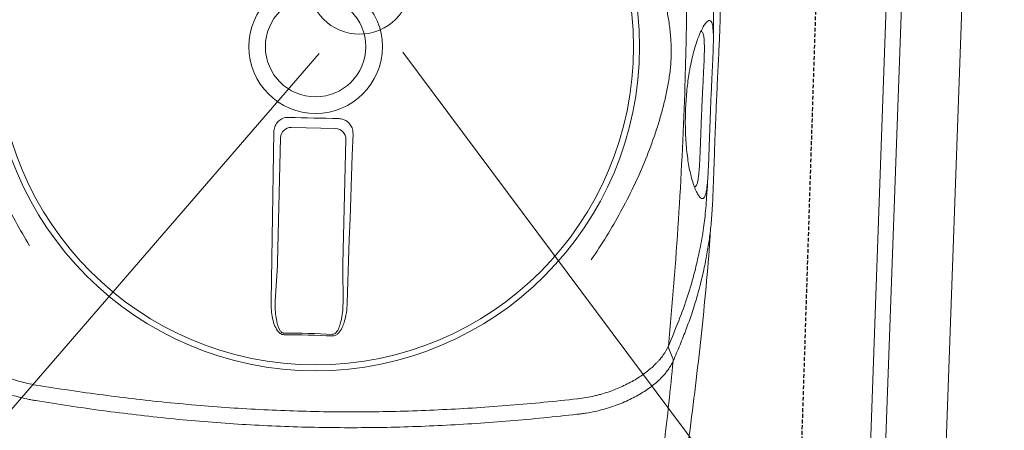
# Model space of a CAD drawing. Header units: millimetres. Extents: x 256680 to 410391, y -77299 to -22623.
# Tile 62 of 202: x 304661 to 304986, y -26513 to -26377. Entities that reach past the tile are written whole.
import ezdxf

# ---------------------------------------------------------------- set-up
doc = ezdxf.new("R2010")
doc.units = ezdxf.units.MM
doc.header["$LTSCALE"] = 2.5
doc.linetypes.add('11aa1PB-bd$0$11aa1PB-af$0$TRATTEGGIATA', pattern=[0.75, 0.5, -0.25])
for name, color, linetype, lineweight in [('CKD Equipments', 252, 'Continuous', 0), ('HATCH LIGHT', 250, 'Continuous', 0), ('K Equipment', 30, 'Continuous', 9)]:
    doc.layers.add(name, color=color, linetype=linetype, lineweight=lineweight)
doc.layers.add('FAINTEQUIP', color=253, linetype='Continuous')

# ---------------------------------------------------------------- blocks, each defined once
blk = doc.blocks.new('H-WASH')
at = {"layer": 'CKD Equipments', "color": 4}
for p, q in [((20, -40), (20, 0)), ((-1.154, -19.688), (-13.719, -35.313)), ((1.603, -19.539), (14.288, -35.313))]:
    blk.add_line(p, q, dxfattribs=at)
for points in [[(-13.5, -38), (13.5, -38, 0.414214), (18, -33.5), (18, -16.5, 0.414214), (13.5, -12), (-13.5, -12, 0.414214), (-18, -16.5), (-18, -33.5, 0.414214)], [(-13.5, -37.5), (13.5, -37.5, 0.414214), (17.5, -33.5), (17.5, -16.5, 0.414214), (13.5, -12.5), (-13.5, -12.5, 0.414214), (-17.5, -16.5), (-17.5, -33.5, 0.414214)]]:
    blk.add_lwpolyline(points, format="xyb", close=True, dxfattribs=at)
blk.add_circle((0.1, -17.305), 1.693, dxfattribs=at)
blk = doc.blocks.new('G$C62143A14')
at = {"linetype": 'Continuous', "lineweight": 0}
for p, q in [((166.18, 199.09), (180.76, 199.25)), ((163.17, 154.51), (162.73, 195.56)), ((184.29, 195.79), (184.73, 154.75)), ((162.89, 141.56), (163.17, 153.37)), ((184.76, 153.6), (185.3, 141.8)), ((263.88, 107.91), (263.87, 107.91)), ((85.06, 105.98), (85.05, 105.99))]:
    blk.add_line(p, q, dxfattribs=at)
at = {"linetype": 'Continuous', "lineweight": 0, "flags": 128}
for points in [[(165.21, 202.39), (167.27, 202.41), (169.32, 202.43), (171.38, 202.45), (173.44, 202.47), (175.49, 202.49), (177.55, 202.52), (179.61, 202.54), (181.66, 202.57)], [(161.51, 141.67), (161.39, 148.62), (161.27, 155.58), (161.14, 162.54), (161, 169.51), (160.86, 176.48), (160.72, 183.45), (160.56, 190.43), (160.41, 197.41)], [(186.57, 197.69), (186.57, 190.71), (186.56, 183.73), (186.57, 176.75), (186.58, 169.78), (186.59, 162.81), (186.61, 155.85), (186.64, 148.89), (186.67, 141.94)], [(294.76, 127.41), (294.02, 129.04), (293.28, 130.69)]]:
    blk.add_lwpolyline(points, dxfattribs=at)
at = {"linetype": 'Continuous', "lineweight": 0}
for radius in [106.93, 105, 22.05, 16.56]:
    blk.add_circle((173.18, 226), radius, dxfattribs=at)
for centre, radius, start, end in [((166.26, 195.57), 3.53, 91.3072, 180.1404), ((180.76, 195.72), 3.53, 1.0921, 89.9252), ((178.06, -227.41), 358.79, 89.3354, 91.8971), ((178.06, -227.34), 358.19, 89.3355, 91.897)]:
    blk.add_arc(centre, radius, start, end, dxfattribs=at)
for centre, major_axis, start_param, end_param in [((162.86, 155.12), (0.09, -3.5), 1.045879, 1.394945), ((185.03, 155.36), (-0.02, -3.5), 4.88824, 5.237306)]:
    blk.add_ellipse(centre, major_axis=major_axis, ratio=0.086139, start_param=start_param, end_param=end_param, dxfattribs=at)
for points, knots in [([(292.81, 298.92), (293.68, 285.01), (294.34, 271.07), (295.02, 250.13), (295.19, 243.14), (295.43, 229.15), (295.5, 222.15), (295.54, 201.17), (295.36, 187.21), (294.56, 159.32), (293.96, 145.4), (293.13, 131.5)], [0, 0, 0, 0, 0.25, 0.25, 0.375, 0.375, 0.5, 0.5, 0.75, 0.75, 1, 1, 1, 1]), ([(81.21, 156.98), (79.47, 159.59), (77.81, 162.21), (74.65, 167.51), (73.14, 170.18), (70.29, 175.58), (68.94, 178.31), (66.39, 183.83), (65.2, 186.62), (62.96, 192.26), (61.93, 195.1), (60.52, 199.39), (60.07, 200.83), (59.22, 203.72), (58.82, 205.17), (58.08, 208.1), (57.73, 209.57), (57.1, 212.54), (56.82, 214.04), (56.34, 217.05), (56.15, 218.57), (55.94, 220.88), (55.88, 221.66), (55.82, 222.82), (55.8, 223.21), (55.78, 224), (55.77, 224.39), (55.75, 226.36), (55.8, 227.92), (56.02, 230.99), (56.19, 232.52), (56.6, 235.54), (56.85, 237.04), (57.42, 240.02), (57.73, 241.5), (58.42, 244.43), (58.79, 245.89), (59.57, 248.78), (59.98, 250.22), (61.29, 254.51), (62.26, 257.35), (65.39, 265.8), (67.81, 271.36), (71.95, 279.63), (73.4, 282.35), (76.46, 287.74), (78.07, 290.4), (79.75, 293.03)], [0, 0, 0, 0, 0.0625, 0.0625, 0.125, 0.125, 0.1875, 0.1875, 0.25, 0.25, 0.3125, 0.3125, 0.34375, 0.34375, 0.375, 0.375, 0.40625, 0.40625, 0.4375, 0.4375, 0.46875, 0.46875, 0.484375, 0.484375, 0.492187, 0.492187, 0.5, 0.5, 0.53125, 0.53125, 0.5625, 0.5625, 0.59375, 0.59375, 0.625, 0.625, 0.65625, 0.65625, 0.6875, 0.6875, 0.75, 0.75, 0.875, 0.875, 0.9375, 0.9375, 1, 1, 1, 1]), ([(265.16, 295.03), (266.9, 292.42), (268.56, 289.8), (271.72, 284.5), (273.22, 281.83), (276.08, 276.42), (277.43, 273.7), (279.98, 268.18), (281.17, 265.39), (283.41, 259.74), (284.44, 256.91), (285.85, 252.62), (286.3, 251.18), (287.14, 248.29), (287.54, 246.84), (288.29, 243.91), (288.64, 242.44), (289.27, 239.47), (289.55, 237.97), (290.02, 234.96), (290.22, 233.44), (290.43, 231.13), (290.49, 230.35), (290.55, 229.19), (290.56, 228.8), (290.59, 228.01), (290.6, 227.62), (290.62, 225.65), (290.56, 224.09), (290.35, 221.02), (290.18, 219.49), (289.77, 216.47), (289.52, 214.97), (288.95, 211.99), (288.63, 210.51), (287.95, 207.58), (287.58, 206.12), (286.8, 203.23), (286.38, 201.79), (285.07, 197.5), (284.11, 194.66), (280.98, 186.21), (278.56, 180.65), (274.42, 172.38), (272.96, 169.66), (269.9, 164.27), (268.3, 161.61), (266.62, 158.98)], [0, 0, 0, 0, 0.0625, 0.0625, 0.125, 0.125, 0.1875, 0.1875, 0.25, 0.25, 0.3125, 0.3125, 0.34375, 0.34375, 0.375, 0.375, 0.40625, 0.40625, 0.4375, 0.4375, 0.46875, 0.46875, 0.484375, 0.484375, 0.492188, 0.492188, 0.5, 0.5, 0.53125, 0.53125, 0.5625, 0.5625, 0.59375, 0.59375, 0.625, 0.625, 0.65625, 0.65625, 0.6875, 0.6875, 0.75, 0.75, 0.875, 0.875, 0.9375, 0.9375, 1, 1, 1, 1]), ([(301.44, 276.45), (301.75, 275.05), (302.55, 271.44), (303.6, 265.92), (304.62, 259.79), (305.4, 253.83), (305.96, 247.99), (306.24, 243.12), (306.35, 239.27), (306.37, 236.26), (306.35, 232.9), (306.3, 229.24), (306.24, 225.22), (306.18, 221.07), (306.13, 216.7), (306.09, 212.1), (306.06, 207.11), (306.04, 201.95), (306.04, 196.95), (306.05, 192.75), (306.06, 189.23), (306.06, 186.3), (306.05, 183.54), (306.03, 180.52), (305.98, 177.38), (305.88, 174.2), (305.73, 171.32), (305.46, 167.82), (304.99, 163.66), (304.2, 158.49), (303.16, 153), (302.17, 148.58), (301.46, 146.05), (301.24, 145.3)], [0, 0, 0, 0, 0.033599, 0.086704, 0.14001, 0.193319, 0.246393, 0.299468, 0.326258, 0.353125, 0.379834, 0.406408, 0.428618, 0.451478, 0.47167, 0.492329, 0.516002, 0.540379, 0.564065, 0.588402, 0.605742, 0.623087, 0.640895, 0.658706, 0.685242, 0.711788, 0.738802, 0.765824, 0.81871, 0.871587, 0.924587, 0.977588, 1, 1, 1, 1]), ([(304.34, 232.77), (304.34, 233.59), (304.32, 235.34), (304.17, 240.5), (303.67, 247.37), (302.53, 255.86), (301.72, 260.92), (301.15, 263.69), (301.12, 263.85)], [0, 0, 0, 0, 0.076639, 0.163762, 0.518013, 0.751525, 0.985081, 1, 1, 1, 1]), ([(304.01, 184.73), (303.97, 184.22), (303.86, 183.03), (303.62, 181.83), (303.29, 180.95), (302.86, 180.52), (302.33, 180.49), (301.69, 180.94), (300.97, 181.91), (300.2, 183.37), (299.41, 185.28), (298.69, 187.43), (298.06, 189.77), (297.52, 192.16), (297.04, 194.87), (296.62, 197.87), (296.32, 200.95), (296.12, 203.96), (296.02, 206.73), (295.99, 209.52), (296.03, 212.49), (296.17, 215.56), (296.38, 218.45), (296.7, 221.56), (297.14, 224.68), (297.72, 227.74), (298.34, 230.38), (298.99, 232.61), (299.71, 234.69), (300.48, 236.52), (301.26, 237.97), (301.97, 238.89), (302.61, 239.35), (303.16, 239.35), (303.62, 238.79), (303.98, 237.69), (304.12, 236.37), (304.2, 235.72)], [0, 0, 0, 0, 0.026608, 0.06138, 0.0962, 0.130925, 0.168927, 0.207024, 0.245099, 0.283069, 0.316694, 0.350298, 0.37294, 0.395622, 0.418192, 0.438002, 0.457786, 0.474878, 0.488481, 0.502082, 0.518368, 0.53466, 0.550889, 0.567128, 0.590899, 0.614713, 0.640745, 0.66688, 0.692979, 0.729781, 0.766704, 0.803672, 0.840537, 0.880482, 0.920552, 0.960572, 1, 1, 1, 1]), ([(301.35, 209.93), (301.35, 210.19), (301.36, 211.47), (301.38, 213.82), (301.42, 217.11), (301.47, 220.46), (301.51, 223.57), (301.53, 226.21), (301.52, 228.58), (301.47, 230.66), (301.34, 232.62), (301.12, 234.17), (300.83, 235.18), (300.57, 235.43), (300.47, 235.53), (300.47, 235.53), (300.47, 235.53), (300.47, 235.53), (300.38, 235.62), (300.28, 235.71), (300.19, 235.8)], [0, 0, 0, 0, 0.014263, 0.071432, 0.130741, 0.207145, 0.286904, 0.364421, 0.443321, 0.542698, 0.643157, 0.777817, 0.912539, 1, 1, 1, 1, 1, 1, 1.081436, 1.081436, 1.081436, 1.081436]), ([(304.2, 235.72), (304.2, 235.72), (304.26, 235.25), (304.32, 233.87), (304.38, 231.79), (304.39, 229.49), (304.39, 227.19), (304.36, 224.56), (304.33, 221.57), (304.3, 218.26), (304.26, 214.65), (304.24, 211.81), (304.24, 210.23), (304.24, 209.92)], [0, 0, 0, 0, 0.0021857, 0.1486808, 0.2950678, 0.3936347, 0.4923949, 0.5907133, 0.6868358, 0.782863, 0.8795306, 0.9761461, 1, 1, 1, 1]), ([(299.89, 184.14), (299.99, 184.23), (300.1, 184.32), (300.2, 184.41), (300.2, 184.41), (300.2, 184.41), (300.2, 184.41), (300.25, 184.46), (300.44, 184.63), (300.69, 185.34), (300.95, 186.59), (301.14, 188.42), (301.24, 190.5), (301.29, 192.62), (301.31, 194.59), (301.32, 197.05), (301.32, 199.79), (301.32, 202.55), (301.32, 205.02), (301.33, 207.5), (301.34, 209.11), (301.35, 209.93)], [-0.088365, -0.088365, -0.088365, -0.088365, 0, 0, 0, 0, 0, 0, 0.042963, 0.162036, 0.283698, 0.405299, 0.528456, 0.591382, 0.654277, 0.728503, 0.80457, 0.856235, 0.909083, 0.954041, 1, 1, 1, 1]), ([(304.24, 209.92), (304.23, 208.94), (304.22, 206.98), (304.22, 203.98), (304.22, 201.01), (304.23, 197.79), (304.23, 194.6), (304.23, 191.57), (304.2, 189), (304.14, 186.89), (304.09, 185.47), (304.02, 184.88), (304.01, 184.73)], [0, 0, 0, 0, 0.0782123, 0.1564368, 0.2446658, 0.3329467, 0.4546253, 0.5765046, 0.703629, 0.8312553, 0.9586974, 1, 1, 1, 1]), ([(160.41, 197.41), (160.45, 197.96), (160.53, 199.07), (161.34, 200.56), (162.55, 201.68), (163.92, 202.29), (164.84, 202.36), (165.21, 202.39)], [0, 0, 0, 0, 0.214916, 0.429922, 0.642835, 0.854056, 1, 1, 1, 1]), ([(181.66, 202.57), (182.21, 202.52), (183.3, 202.43), (184.76, 201.61), (185.87, 200.4), (186.48, 199.02), (186.55, 198.08), (186.57, 197.69)], [0, 0, 0, 0, 0.21225, 0.424556, 0.635748, 0.847225, 1, 1, 1, 1]), ([(303.91, 180.58), (304.02, 182.73), (304.13, 185.07), (304.16, 187.42), (304.16, 187.6)], [0, 0, 0, 0, 0.919543, 1, 1, 1, 1]), ([(302.2, 162.92), (302.26, 163.21), (302.79, 165.97), (303.23, 169.58), (303.65, 173.93), (303.86, 177.33), (303.99, 180.67), (304.03, 183.21), (304.05, 184.25)], [0, 0, 0, 0, 0.042136, 0.404804, 0.566088, 0.727781, 0.888854, 1, 1, 1, 1]), ([(296.81, 65.48), (298.08, 75.69), (300.71, 96.79), (303.47, 128.89), (305.24, 155.54), (305.68, 171.27), (305.65, 170.35)], [0, 0, 0, 0, 0.27832, 0.574596, 0.870871, 1, 1, 1, 1]), ([(293.13, 131.5), (294.21, 134.35), (296.37, 140.06), (298.94, 148.11), (300.93, 155.81), (301.81, 160.74), (302.2, 162.92)], [0, 0, 0, 0, 0.263525, 0.527185, 0.79078, 1, 1, 1, 1]), ([(301.24, 145.3), (300.98, 144.33), (300.26, 141.65), (298.83, 137.28), (297, 132.07), (295.6, 128.41), (294.9, 126.59)], [0, 0, 0, 0, 0.157579, 0.438078, 0.719047, 1, 1, 1, 1]), ([(166.2, 130.66), (165.97, 130.67), (165.51, 130.71), (164.73, 131.13), (163.72, 132.15), (162.75, 134.05), (162.01, 136.57), (161.61, 139.17), (161.54, 140.88), (161.51, 141.67)], [0, 0, 0, 0, 0.053674, 0.107072, 0.201461, 0.385823, 0.599668, 0.814062, 1, 1, 1, 1]), ([(162.89, 141.56), (162.9, 140.81), (162.94, 139.22), (163.22, 136.78), (163.72, 134.42), (164.38, 132.64), (165.1, 131.64), (165.63, 131.27), (165.97, 131.18), (166.14, 131.19), (166.18, 131.19)], [0, 0, 0, 0, 0.19611, 0.418032, 0.642122, 0.825582, 0.912375, 0.957312, 0.988402, 1, 1, 1, 1]), ([(186.67, 141.94), (186.64, 140.85), (186.59, 138.68), (186.07, 135.91), (185.29, 133.61), (184.49, 132.14), (183.53, 131.22), (182.83, 130.87), (182.37, 130.84), (182.21, 130.83)], [0, 0, 0, 0, 0.2549733, 0.5094959, 0.6555036, 0.8234143, 0.8930287, 0.9633452, 1, 1, 1, 1]), ([(182.22, 131.36), (182.34, 131.37), (182.63, 131.39), (182.93, 131.57), (183.29, 131.88), (183.87, 132.62), (184.4, 133.98), (184.93, 136.14), (185.27, 138.73), (185.29, 140.77), (185.3, 141.8)], [0, 0, 0, 0, 0.028874, 0.074198, 0.087541, 0.150828, 0.315881, 0.465459, 0.731192, 1, 1, 1, 1]), ([(263.89, 113.03), (265.76, 113.31), (267.57, 113.69), (269.77, 114.29), (270.21, 114.41), (271.07, 114.67), (271.5, 114.81), (272.77, 115.23), (273.6, 115.53), (276.01, 116.48), (277.52, 117.17), (279.68, 118.29), (280.38, 118.68), (281.74, 119.48), (282.4, 119.89), (284.29, 121.16), (285.45, 122.03), (287.56, 123.81), (288.51, 124.72), (289.57, 125.89), (289.78, 126.12), (290.17, 126.59), (290.36, 126.83), (290.92, 127.53), (291.25, 128), (292.18, 129.42), (292.68, 130.37), (293.07, 131.33)], [0, 0, 0, 0, 0.125, 0.125, 0.15625, 0.15625, 0.1875, 0.1875, 0.25, 0.25, 0.375, 0.375, 0.4375, 0.4375, 0.5, 0.5, 0.625, 0.625, 0.75, 0.75, 0.78125, 0.78125, 0.8125, 0.8125, 0.875, 0.875, 1, 1, 1, 1]), ([(55.37, 128.77), (55.77, 127.82), (56.29, 126.88), (57.25, 125.49), (57.6, 125.02), (58.16, 124.33), (58.36, 124.1), (58.77, 123.64), (58.98, 123.41), (60.06, 122.26), (61.03, 121.37), (63.18, 119.63), (64.35, 118.79), (66.28, 117.57), (66.95, 117.17), (68.32, 116.4), (69.03, 116.03), (71.21, 114.95), (72.74, 114.29), (75.17, 113.4), (76, 113.12), (77.28, 112.72), (77.71, 112.59), (78.58, 112.35), (79.02, 112.24), (81.23, 111.69), (83.05, 111.34), (84.93, 111.1)], [0, 0, 0, 0, 0.125, 0.125, 0.1875, 0.1875, 0.21875, 0.21875, 0.25, 0.25, 0.375, 0.375, 0.5, 0.5, 0.5625, 0.5625, 0.625, 0.625, 0.75, 0.75, 0.8125, 0.8125, 0.84375, 0.84375, 0.875, 0.875, 1, 1, 1, 1]), ([(294.91, 126.6), (294.92, 126.63), (294.92, 126.66), (294.93, 126.73), (294.93, 126.76), (294.93, 126.87), (294.92, 126.94), (294.88, 127.15), (294.83, 127.28), (294.76, 127.4)], [0, 0, 0, 0, 0.125, 0.125, 0.25, 0.25, 0.5, 0.5, 1, 1, 1, 1]), ([(85.05, 105.99), (84.8, 106.01), (84.55, 106.05), (84.06, 106.11), (83.81, 106.14), (83.07, 106.25), (82.58, 106.33), (81.12, 106.58), (80.17, 106.77), (77.36, 107.42), (75.56, 107.94), (73.39, 108.7), (72.96, 108.85), (72.11, 109.17), (71.69, 109.34), (70.45, 109.84), (69.65, 110.2), (67.32, 111.29), (65.86, 112.08), (63.81, 113.33), (63.15, 113.75), (61.9, 114.61), (61.3, 115.05), (59.59, 116.39), (58.56, 117.31), (57.41, 118.48), (57.19, 118.72), (56.76, 119.19), (56.55, 119.43), (55.96, 120.15), (55.59, 120.62), (54.58, 122.06), (54.04, 123.03), (53.63, 124.01)], [0, 0, 0, 0, 0.015625, 0.015625, 0.03125, 0.03125, 0.0625, 0.0625, 0.125, 0.125, 0.25, 0.25, 0.28125, 0.28125, 0.3125, 0.3125, 0.375, 0.375, 0.5, 0.5, 0.5625, 0.5625, 0.625, 0.625, 0.75, 0.75, 0.78125, 0.78125, 0.8125, 0.8125, 0.875, 0.875, 1, 1, 1, 1]), ([(294.91, 126.6), (294.71, 126.11), (294.48, 125.62), (293.95, 124.63), (293.66, 124.14), (292.68, 122.67), (291.91, 121.71), (290.13, 119.81), (289.12, 118.87), (287.43, 117.49), (286.84, 117.04), (285.59, 116.14), (284.95, 115.7), (282.92, 114.4), (281.48, 113.59), (278.41, 112.07), (276.78, 111.36), (274.62, 110.55), (274.18, 110.4), (273.3, 110.09), (272.85, 109.95), (271.5, 109.53), (270.59, 109.27), (268.73, 108.8), (267.78, 108.58), (266.34, 108.3), (265.85, 108.21), (265.11, 108.09), (264.87, 108.05), (264.37, 107.98), (264.13, 107.94), (263.88, 107.91)], [0, 0, 0, 0, 0.0625, 0.0625, 0.125, 0.125, 0.25, 0.25, 0.375, 0.375, 0.4375, 0.4375, 0.5, 0.5, 0.625, 0.625, 0.75, 0.75, 0.78125, 0.78125, 0.8125, 0.8125, 0.875, 0.875, 0.9375, 0.9375, 0.96875, 0.96875, 0.984375, 0.984375, 1, 1, 1, 1]), ([(294.9, 126.59), (294.32, 117.35), (293.65, 108.13), (292.12, 89.72), (291.25, 80.53), (290.3, 71.36)], [0, 0, 0, 0, 0.5, 0.5, 1, 1, 1, 1]), ([(85.06, 111.09), (92.41, 110.17), (99.79, 109.34), (114.61, 107.92), (122.05, 107.33), (136.99, 106.39), (144.47, 106.05), (159.47, 105.64), (166.98, 105.58), (181.99, 105.74), (189.5, 105.97), (204.48, 106.69), (211.94, 107.19), (223.12, 108.14), (226.83, 108.48), (234.27, 109.24), (237.97, 109.64), (249.07, 110.95), (256.43, 111.93), (263.76, 113.01)], [0, 0, 0, 0, 0.125, 0.125, 0.25, 0.25, 0.375, 0.375, 0.5, 0.5, 0.625, 0.625, 0.75, 0.75, 0.8125, 0.8125, 0.875, 0.875, 1, 1, 1, 1]), ([(263.87, 107.91), (256.54, 106.81), (249.17, 105.82), (238.07, 104.49), (234.37, 104.07), (226.94, 103.31), (223.21, 102.95), (212.02, 101.99), (204.54, 101.48), (189.56, 100.75), (182.06, 100.52), (167.03, 100.36), (159.51, 100.42), (144.51, 100.84), (137.03, 101.19), (125.83, 101.91), (122.1, 102.18), (114.65, 102.79), (110.93, 103.12), (99.8, 104.21), (92.42, 105.05), (85.06, 105.98)], [0, 0, 0, 0, 0.125, 0.125, 0.1875, 0.1875, 0.25, 0.25, 0.375, 0.375, 0.5, 0.5, 0.625, 0.625, 0.75, 0.75, 0.8125, 0.8125, 0.875, 0.875, 1, 1, 1, 1])]:
    blk.add_open_spline(points, degree=3, knots=knots, dxfattribs=at)
for points in [[(293.07, 131.33), (293.09, 131.38), (293.11, 131.44), (293.13, 131.5)], [(293.07, 131.33), (293.07, 131.11), (293.15, 130.89), (293.28, 130.69)], [(294.76, 127.4), (294.76, 127.4), (294.76, 127.4), (294.76, 127.41)], [(294.9, 126.59), (294.91, 126.59), (294.91, 126.6), (294.91, 126.6)], [(84.93, 111.1), (84.97, 111.1), (85.02, 111.09), (85.06, 111.09)], [(263.76, 113.01), (263.8, 113.02), (263.84, 113.02), (263.89, 113.03)]]:
    blk.add_open_spline(points, degree=3, dxfattribs=at)
at = {"layer": 'FAINTEQUIP', "color": 4, "linetype": '11aa1PB-bd$0$11aa1PB-af$0$TRATTEGGIATA'}
blk.add_lwpolyline([(337, 429.45), (338.5, 25.45), (1.5, 24.2), (0, 428.19), (337, 429.45)], dxfattribs=at)

msp = doc.modelspace()

# ---------------------------------------------------------------- hatches: boundary and pattern name
at = {"layer": 'HATCH LIGHT', "true_color": 0x636466}
h = msp.add_hatch(dxfattribs=at)
h.set_pattern_fill('ANSI32', color=251, scale=6)
h.set_pattern_definition([(45, (233893.35, -46725.026), (-40.411153, 40.411153), []), (45, (233920.29, -46725.026), (-40.411153, 40.411153), [])])
h.paths.add_polyline_path([(311036.19, -32589.97), (310842.25, -32638.82), (311023.79, -33359.69), (298471.14, -33359.58, -0.000263), (298456.61, -33559.58), (311280.4, -33559.7)])
h.paths.add_polyline_path([(298885.09, -25157.06), (298685, -25157.06, -0.011972), (298203.78, -34256.03), (298404.38, -34256.03, 0.01196)])
h.paths.add_polyline_path([(298868.71, -25697.6), (308547.65, -26046.56, 0.003501), (309041.72, -26800.64), (309209.35, -26691.53), (308659.24, -25850.46), (298874.95, -25497.7, -0.000262)])
h = msp.add_hatch(dxfattribs=at)
h.set_pattern_fill('ANSI36', color=251, scale=7)
h.set_pattern_definition([(45, (233893.352, -46725.026), (11.786586, 43.2174826), [55.5625, -11.1125, 0, -11.1125])])
h.paths.add_polyline_path([(304993.75, -26788.95), (305933.14, -26822.82), (305960.88, -26053.37), (308491.94, -26144.62), (308958.47, -26856.03), (309041.72, -26800.64, -0.003501), (308547.65, -26046.56), (305494.78, -25936.69, -0.403697), (305880.37, -26336.43, -1), (305080.37, -26336.43, -0.424809), (305494.78, -25936.69), (301662.25, -25798.4), (301658.65, -25898.26), (305021.49, -26019.5)])

# ---------------------------------------------------------------- block references
at = {"layer": 'CKD Equipments', "ltscale": 0.25, "rotation": 357.9373069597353}
msp.add_blockref('G$C62143A14', (304577.2, -26605.95), dxfattribs=at)
at = {"layer": 'K Equipment', "xscale": 10, "yscale": 10, "zscale": 10, "rotation": 357.9351876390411}
msp.add_blockref('H-WASH', (304778.19, -26192.28), dxfattribs=at)

doc.saveas('drawing.dxf')
